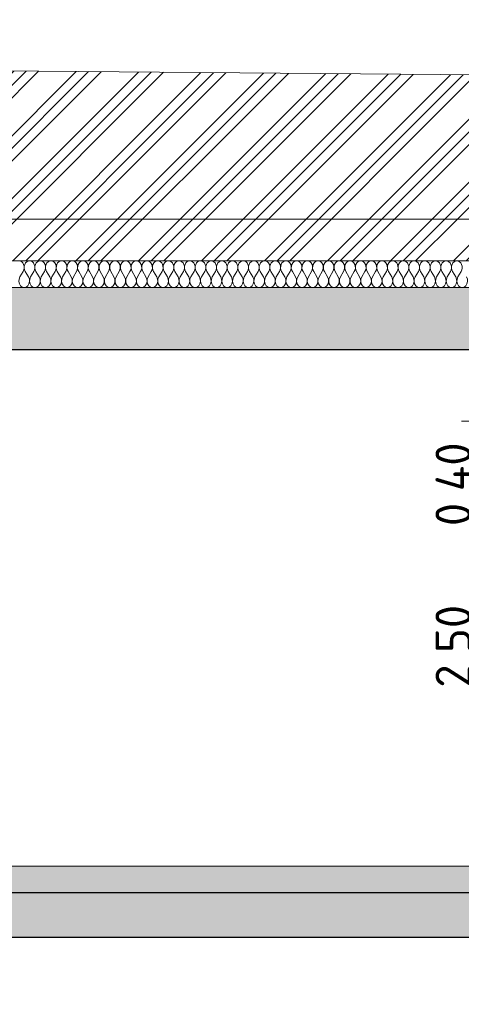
# Model space of a CAD drawing. Header units: millimetres. Extents: x -7244281 to -6598479, y 5719953 to 5938280.
# Tile 6 of 73: x -6801972 to -6799491, y 5729421 to 5734951. Entities that reach past the tile are written whole.
import ezdxf

# ---------------------------------------------------------------- set-up
doc = ezdxf.new("R2010")
doc.units = ezdxf.units.MM
doc.header["$MEASUREMENT"] = 0
doc.set_wipeout_variables(frame=1)
doc.linetypes.add('Wipeout_Contour', pattern=[1000, 0, -1000])
for name, color, linetype, lineweight in [('0_Ном._пера__1', 7, 'Continuous', 0), ('АР-Перекрытия_Приямки.АР_Ном._пера__1', 7, 'Continuous', 30), ('АР-Перекрытия_Приямки.АР_Ном._пера__101', 252, 'Continuous', 0), ('АР-Разуклонка кровли_Ном._пера__1', 7, 'Continuous', 0), ('АР-Чертеж-Размеры.АР_Ном._пера__1', 7, 'Continuous', 0), ('Местность - Рельеф_Ном._пера__1', 7, 'Continuous', 0)]:
    doc.layers.add(name, color=color, linetype=linetype, lineweight=lineweight)
for name, color, linetype in [('АР-Перекрытия_Приямки.АР', 7, 'Continuous'), ('АР-Разуклонка кровли', 7, 'Continuous'), ('АР-Чертеж-Размеры.АР', 7, 'Continuous'), ('Местность - Рельеф', 7, 'Continuous')]:
    doc.layers.add(name, color=color, linetype=linetype)
doc.layers.add('АР-Перекрытия_Приямки.АР_Ном._пера__180', color=7, linetype='Continuous', lineweight=5, true_color=0xd6cda7)
doc.styles.add('РЎР“Р•РќР•Р\xa0Р\x98Р\xa0_РЎРўР\x98Р›Р¬_2', font='GOST_Common.ttf')
doc.dimstyles.new('СГЕНЕРИР_СТИЛЬ__3', dxfattribs={"dimtxt": 200, "dimasz": 142.5, "dimexe": 0.18, "dimexo": 300000, "dimgap": 0, "dimtad": 1, "dimlfac": 0.001, "dimzin": 0, "dimdsep": 46, "dimtxsty": 'РЎР“Р•РќР•Р\xa0Р\x98Р\xa0_РЎРўР\x98Р›Р¬_2', "dimblk": 'ARROWHEAD_6', "dimblk1": 'ARROWHEAD_6', "dimblk2": 'ARROWHEAD_6', "dimcen": 0.09, "dimclrd": 7, "dimclre": 7, "dimclrt": 7, "dimadec": 0, "dimazin": 0, "dimtfac": 1, "dimtdec": 4, "dimtmove": 0, "dimatfit": 3, "dimfxl": 1, "dimtolj": 1, "dimtzin": 0, "dimarcsym": 0})
pattern_1 = [(45, (-6283484.88, 5731196.98), (-84.852814, 84.852814), []), (45, (-6283527.3, 5731239.41), (-84.852814, 84.852814), [90, -30, 0, -30])]

# ---------------------------------------------------------------- blocks, each defined once
blk = doc.blocks.new('Элемент Разреза_6_1', base_point=(-6283484.9, 5731197))
at = {"layer": 'АР-Перекрытия_Приямки.АР_Ном._пера__101', "linetype": 'Continuous', "lineweight": 0}
h = blk.add_hatch(dxfattribs=at)
h.set_pattern_fill('ЖЕЛЕЗОБЕТОН__PROJECT__0001', color=252, style=0, pattern_type=2)
h.set_pattern_definition(pattern_1)
h.paths.add_polyline_path([(-6808853.1, 5733097), (-6767056.6, 5733097), (-6767056.6, 5733447), (-6808853.1, 5733447)])
at = {"layer": 'АР-Перекрытия_Приямки.АР_Ном._пера__1', "color": 7, "linetype": 'Continuous', "lineweight": 30}
for p, q in [((-6767056.6, 5733447), (-6808853.1, 5733447)), ((-6796956.6, 5733097), (-6808853.1, 5733097))]:
    blk.add_line(p, q, dxfattribs=at)
blk = doc.blocks.new('Элемент Разреза_9_1', base_point=(-6283484.9, 5731197))
at = {"layer": 'Местность - Рельеф', "linetype": 'Continuous', "lineweight": 0, "true_color": 0x000000}
h = blk.add_hatch(dxfattribs=at)
h.set_pattern_fill('АЛЮМИНИЙ_0001', color=18, style=0, pattern_type=2)
h.set_pattern_definition([(45, (-6283484.88, 5731196.98), (-176.7767, 176.7767), []), (45, (-6283520.23, 5731232.34), (-176.7767, 176.7767), []), (45, (-6283555.6, 5731267.7), (-176.7767, 176.7767), [])])
h.paths.add_polyline_path([(-6808853.1, 5733447), (-6767056.6, 5733447), (-6767056.6, 5729797), (-6764184.8, 5729797), (-6764184.8, 5734950.9), (-6765000.5, 5734934), (-6768199.7, 5734932.4), (-6777057.5, 5734897), (-6783555, 5734762.4), (-6785794.5, 5734713.8), (-6789811.1, 5734630.6), (-6797346.2, 5734623.6), (-6802770.1, 5734669), (-6808169.9, 5734610.5), (-6808294.5, 5734612.9), (-6808853.1, 5734614.7)])
at = {"layer": 'Местность - Рельеф_Ном._пера__1', "color": 7, "linetype": 'Continuous', "lineweight": 0, "flags": 128}
blk.add_lwpolyline([(-6808853.1, 5734614.7), (-6808294.5, 5734612.9), (-6808169.9, 5734610.5), (-6802770.1, 5734669), (-6797346.2, 5734623.6), (-6789811.1, 5734630.6), (-6785794.5, 5734713.8), (-6783555, 5734762.4), (-6777057.5, 5734897), (-6768199.7, 5734932.4), (-6765000.5, 5734934), (-6764184.8, 5734950.9)], dxfattribs=at)
blk = doc.blocks.new('Элемент Разреза_12_1', base_point=(-6283484.9, 5731197))
at = {"layer": 'АР-Разуклонка кровли_Ном._пера__1', "color": 7, "linetype": 'Continuous', "lineweight": 0, "flags": 128}
blk.add_lwpolyline([(-6767056.6, 5733787), (-6769790.5, 5733831.5), (-6808853.1, 5733831.5)], dxfattribs=at)
blk = doc.blocks.new('Элемент Разреза_18_1', base_point=(-6283484.9, 5731197))
at = {"layer": 'АР-Перекрытия_Приямки.АР_Ном._пера__101', "linetype": 'Continuous', "lineweight": 0}
h = blk.add_hatch(dxfattribs=at)
h.set_pattern_fill('ЖЕЛЕЗОБЕТОН__PROJECT__0001', color=252, style=0, pattern_type=2)
h.set_pattern_definition(pattern_1)
h.paths.add_polyline_path([(-6808853.1, 5729797), (-6796706.6, 5729797), (-6796706.6, 5730047), (-6796956.6, 5730047), (-6808853.1, 5730047)])
at = {"layer": 'АР-Перекрытия_Приямки.АР_Ном._пера__180', "linetype": 'Continuous', "lineweight": 0, "true_color": 0xf4f1e8}
blk.add_hatch(color=7, dxfattribs=at).paths.add_polyline_path([(-6808853.1, 5730047), (-6796956.6, 5730047), (-6796956.6, 5730197), (-6808853.1, 5730197)])
at = {"layer": 'АР-Перекрытия_Приямки.АР_Ном._пера__1', "color": 7, "linetype": 'Continuous', "lineweight": 0}
blk.add_line((-6796956.6, 5730197), (-6808853.1, 5730197), dxfattribs=at)
at = {"layer": 'АР-Перекрытия_Приямки.АР_Ном._пера__1', "color": 7, "linetype": 'Continuous', "lineweight": 30}
for p, q in [((-6796956.6, 5730047), (-6808853.1, 5730047)), ((-6796706.6, 5729797), (-6806056.6, 5729797))]:
    blk.add_line(p, q, dxfattribs=at)
blk = doc.blocks.new('*D51', base_point=(-6283484.9, 5731197))
at = {"layer": 'АР-Чертеж-Размеры.АР_Ном._пера__1', "color": 7, "linetype": 'Continuous', "lineweight": 0, "transparency": 16777216}
for p, q in [((-6799424.7, 5732772), (-6799274.7, 5732622)), ((-6799209, 5732697), (-6799490.3, 5732697)), ((-6799349.7, 5730197), (-6799349.7, 5732697)), ((-6799424.7, 5730272), (-6799274.7, 5730122)), ((-6799209, 5730197), (-6799490.3, 5730197)), ((-6799349.7, 5730084.5), (-6799349.7, 5730197))]:
    blk.add_line(p, q, dxfattribs=at)
at = {"layer": 'АР-Чертеж-Размеры.АР_Ном._пера__1', "color": 7, "lineweight": 0, "transparency": 16777216, "char_height": 200, "attachment_point": 7, "rotation": 90, "style": 'РЎР“Р•РќР•Р\xa0Р\x98Р\xa0_РЎРўР\x98Р›Р¬_2'}
for s, insert in [('\\A1;{\\pql;\\fGOST Common|b0|i0|c204|p0;\\W1.000000;0,40}', (-6799389.7, 5732106.9)), ('\\A1;{\\pql;\\fGOST Common|b0|i0|c204|p0;\\W1.000000;2,50}', (-6799389.7, 5731199.5))]:
    blk.add_mtext(s, dxfattribs=dict(at, insert=insert))
blk = doc.blocks.new('ARROWHEAD_6')
at = {"color": 0, "linetype": 'Continuous', "lineweight": 0}
for p, q in [((-0.5, -0.5), (0.5, 0.5)), ((0, 0), (-1, 0))]:
    blk.add_line(p, q, dxfattribs=at)
blk = doc.blocks.new('*X55', base_point=(-6283484.9, 5731197))
at = {"layer": '0_Ном._пера__1', "color": 7, "linetype": 'Continuous', "lineweight": 0}
for p, q in [((-6801970.5, 5733507), (-6801952.5, 5733537)), ((-6801922.5, 5733507), (-6801940.5, 5733537)), ((-6801910.5, 5733507), (-6801892.5, 5733537)), ((-6801862.5, 5733507), (-6801880.5, 5733537)), ((-6801850.5, 5733507), (-6801832.5, 5733537)), ((-6801802.5, 5733507), (-6801820.5, 5733537)), ((-6801790.5, 5733507), (-6801772.5, 5733537)), ((-6801742.5, 5733507), (-6801760.5, 5733537)), ((-6801730.5, 5733507), (-6801712.5, 5733537)), ((-6801682.5, 5733507), (-6801700.5, 5733537)), ((-6801670.5, 5733507), (-6801652.5, 5733537)), ((-6801622.5, 5733507), (-6801640.5, 5733537)), ((-6801610.5, 5733507), (-6801592.5, 5733537)), ((-6801562.5, 5733507), (-6801580.5, 5733537)), ((-6801550.5, 5733507), (-6801532.5, 5733537)), ((-6801502.5, 5733507), (-6801520.5, 5733537)), ((-6801490.5, 5733507), (-6801472.5, 5733537)), ((-6801442.5, 5733507), (-6801460.5, 5733537)), ((-6801430.5, 5733507), (-6801412.5, 5733537)), ((-6801382.5, 5733507), (-6801400.5, 5733537)), ((-6801370.5, 5733507), (-6801352.5, 5733537)), ((-6801322.5, 5733507), (-6801340.5, 5733537)), ((-6801310.5, 5733507), (-6801292.5, 5733537)), ((-6801262.5, 5733507), (-6801280.5, 5733537)), ((-6801250.5, 5733507), (-6801232.5, 5733537)), ((-6801202.5, 5733507), (-6801220.5, 5733537)), ((-6801190.5, 5733507), (-6801172.5, 5733537)), ((-6801142.5, 5733507), (-6801160.5, 5733537)), ((-6801130.5, 5733507), (-6801112.5, 5733537)), ((-6801082.5, 5733507), (-6801100.5, 5733537)), ((-6801070.5, 5733507), (-6801052.5, 5733537)), ((-6801022.5, 5733507), (-6801040.5, 5733537)), ((-6801010.5, 5733507), (-6800992.5, 5733537)), ((-6800962.5, 5733507), (-6800980.5, 5733537)), ((-6800950.5, 5733507), (-6800932.5, 5733537)), ((-6800902.5, 5733507), (-6800920.5, 5733537)), ((-6800890.5, 5733507), (-6800872.5, 5733537)), ((-6800842.5, 5733507), (-6800860.5, 5733537)), ((-6800830.5, 5733507), (-6800812.5, 5733537)), ((-6800782.5, 5733507), (-6800800.5, 5733537)), ((-6800770.5, 5733507), (-6800752.5, 5733537)), ((-6800722.5, 5733507), (-6800740.5, 5733537)), ((-6800710.5, 5733507), (-6800692.5, 5733537)), ((-6800662.5, 5733507), (-6800680.5, 5733537)), ((-6800650.5, 5733507), (-6800632.5, 5733537)), ((-6800602.5, 5733507), (-6800620.5, 5733537)), ((-6800590.5, 5733507), (-6800572.5, 5733537)), ((-6800542.5, 5733507), (-6800560.5, 5733537)), ((-6800530.5, 5733507), (-6800512.5, 5733537)), ((-6800482.5, 5733507), (-6800500.5, 5733537)), ((-6800470.5, 5733507), (-6800452.5, 5733537)), ((-6800422.5, 5733507), (-6800440.5, 5733537)), ((-6800410.5, 5733507), (-6800392.5, 5733537)), ((-6800362.5, 5733507), (-6800380.5, 5733537)), ((-6800350.5, 5733507), (-6800332.5, 5733537)), ((-6800302.5, 5733507), (-6800320.5, 5733537)), ((-6800290.5, 5733507), (-6800272.5, 5733537)), ((-6800242.5, 5733507), (-6800260.5, 5733537)), ((-6800230.5, 5733507), (-6800212.5, 5733537)), ((-6800182.5, 5733507), (-6800200.5, 5733537)), ((-6800170.5, 5733507), (-6800152.5, 5733537)), ((-6800122.5, 5733507), (-6800140.5, 5733537)), ((-6800110.5, 5733507), (-6800092.5, 5733537)), ((-6800062.5, 5733507), (-6800080.5, 5733537)), ((-6800050.5, 5733507), (-6800032.5, 5733537)), ((-6800002.5, 5733507), (-6800020.5, 5733537)), ((-6799990.5, 5733507), (-6799972.5, 5733537)), ((-6799942.5, 5733507), (-6799960.5, 5733537)), ((-6799930.5, 5733507), (-6799912.5, 5733537)), ((-6799882.5, 5733507), (-6799900.5, 5733537)), ((-6799870.5, 5733507), (-6799852.5, 5733537)), ((-6799822.5, 5733507), (-6799840.5, 5733537)), ((-6799810.5, 5733507), (-6799792.5, 5733537)), ((-6799762.5, 5733507), (-6799780.5, 5733537)), ((-6799750.5, 5733507), (-6799732.5, 5733537)), ((-6799702.5, 5733507), (-6799720.5, 5733537)), ((-6799690.5, 5733507), (-6799672.5, 5733537)), ((-6799642.5, 5733507), (-6799660.5, 5733537)), ((-6799630.5, 5733507), (-6799612.5, 5733537)), ((-6799582.5, 5733507), (-6799600.5, 5733537)), ((-6799570.5, 5733507), (-6799552.5, 5733537)), ((-6799522.5, 5733507), (-6799540.5, 5733537)), ((-6799510.5, 5733507), (-6799492.5, 5733537))]:
    blk.add_line(p, q, dxfattribs=at)
for centre, start_param, end_param in [((-6801976.5, 5733559.5), 4.068888, 6.283185), ((-6801916.5, 5733559.5), 0, 2.214297), ((-6801916.5, 5733559.5), 4.068888, 6.283185), ((-6801856.5, 5733559.5), 0, 2.214297), ((-6801856.5, 5733559.5), 4.068888, 6.283185), ((-6801796.5, 5733559.5), 0, 2.214297), ((-6801796.5, 5733559.5), 4.068888, 6.283185), ((-6801736.5, 5733559.5), 0, 2.214297), ((-6801736.5, 5733559.5), 4.068888, 6.283185), ((-6801676.5, 5733559.5), 0, 2.214297), ((-6801676.5, 5733559.5), 4.068888, 6.283185), ((-6801616.5, 5733559.5), 0, 2.214297), ((-6801616.5, 5733559.5), 4.068888, 6.283185), ((-6801556.5, 5733559.5), 0, 2.214297), ((-6801556.5, 5733559.5), 4.068888, 6.283185), ((-6801496.5, 5733559.5), 0, 2.214297), ((-6801496.5, 5733559.5), 4.068888, 6.283185), ((-6801436.5, 5733559.5), 0, 2.214297), ((-6801436.5, 5733559.5), 4.068888, 6.283185), ((-6801376.5, 5733559.5), 0, 2.214297), ((-6801376.5, 5733559.5), 4.068888, 6.283185), ((-6801316.5, 5733559.5), 0, 2.214297), ((-6801316.5, 5733559.5), 4.068888, 6.283185), ((-6801256.5, 5733559.5), 0, 2.214297), ((-6801256.5, 5733559.5), 4.068888, 6.283185), ((-6801196.5, 5733559.5), 0, 2.214297), ((-6801196.5, 5733559.5), 4.068888, 6.283185), ((-6801136.5, 5733559.5), 0, 2.214297), ((-6801136.5, 5733559.5), 4.068888, 6.283185), ((-6801076.5, 5733559.5), 0, 2.214297), ((-6801076.5, 5733559.5), 4.068888, 6.283185), ((-6801016.5, 5733559.5), 0, 2.214297), ((-6801016.5, 5733559.5), 4.068888, 6.283185), ((-6800956.5, 5733559.5), 0, 2.214297), ((-6800956.5, 5733559.5), 4.068888, 6.283185), ((-6800896.5, 5733559.5), 0, 2.214297), ((-6800896.5, 5733559.5), 4.068888, 6.283185), ((-6800836.5, 5733559.5), 0, 2.214297), ((-6800836.5, 5733559.5), 4.068888, 6.283185), ((-6800776.5, 5733559.5), 0, 2.214297), ((-6800776.5, 5733559.5), 4.068888, 6.283185), ((-6800716.5, 5733559.5), 0, 2.214297), ((-6800716.5, 5733559.5), 4.068888, 6.283185), ((-6800656.5, 5733559.5), 0, 2.214297), ((-6800656.5, 5733559.5), 4.068888, 6.283185), ((-6800596.5, 5733559.5), 0, 2.214297), ((-6800596.5, 5733559.5), 4.068888, 6.283185), ((-6800536.5, 5733559.5), 0, 2.214297), ((-6800536.5, 5733559.5), 4.068888, 6.283185), ((-6800476.5, 5733559.5), 0, 2.214297), ((-6800476.5, 5733559.5), 4.068888, 6.283185), ((-6800416.5, 5733559.5), 0, 2.214297), ((-6800416.5, 5733559.5), 4.068888, 6.283185), ((-6800356.5, 5733559.5), 0, 2.214297), ((-6800356.5, 5733559.5), 4.068888, 6.283185), ((-6800296.5, 5733559.5), 0, 2.214297), ((-6800296.5, 5733559.5), 4.068888, 6.283185), ((-6800236.5, 5733559.5), 0, 2.214297), ((-6800236.5, 5733559.5), 4.068888, 6.283185), ((-6800176.5, 5733559.5), 0, 2.214297), ((-6800176.5, 5733559.5), 4.068888, 6.283185), ((-6800116.5, 5733559.5), 0, 2.214297), ((-6800116.5, 5733559.5), 4.068888, 6.283185), ((-6800056.5, 5733559.5), 0, 2.214297), ((-6800056.5, 5733559.5), 4.068888, 6.283185), ((-6799996.5, 5733559.5), 0, 2.214297), ((-6799996.5, 5733559.5), 4.068888, 6.283185), ((-6799936.5, 5733559.5), 0, 2.214297), ((-6799936.5, 5733559.5), 4.068888, 6.283185), ((-6799876.5, 5733559.5), 0, 2.214297), ((-6799876.5, 5733559.5), 4.068888, 6.283185), ((-6799816.5, 5733559.5), 0, 2.214297), ((-6799816.5, 5733559.5), 4.068888, 6.283185), ((-6799756.5, 5733559.5), 0, 2.214297), ((-6799756.5, 5733559.5), 4.068888, 6.283185), ((-6799696.5, 5733559.5), 0, 2.214297), ((-6799696.5, 5733559.5), 4.068888, 6.283185), ((-6799636.5, 5733559.5), 0, 2.214297), ((-6799636.5, 5733559.5), 4.068888, 6.283185), ((-6799576.5, 5733559.5), 0, 2.214297), ((-6799576.5, 5733559.5), 4.068888, 6.283185), ((-6799516.5, 5733559.5), 0, 2.214297), ((-6799516.5, 5733559.5), 4.068888, 6.283185), ((-6801946.5, 5733484.5), 0.927295, 5.35589), ((-6801886.5, 5733484.5), 0.927295, 5.35589), ((-6801826.5, 5733484.5), 0.927295, 5.35589), ((-6801766.5, 5733484.5), 0.927295, 5.35589), ((-6801706.5, 5733484.5), 0.927295, 5.35589), ((-6801646.5, 5733484.5), 0.927295, 5.35589), ((-6801586.5, 5733484.5), 0.927295, 5.35589), ((-6801526.5, 5733484.5), 0.927295, 5.35589), ((-6801466.5, 5733484.5), 0.927295, 5.35589), ((-6801406.5, 5733484.5), 0.927295, 5.35589), ((-6801346.5, 5733484.5), 0.927295, 5.35589), ((-6801286.5, 5733484.5), 0.927295, 5.35589), ((-6801226.5, 5733484.5), 0.927295, 5.35589), ((-6801166.5, 5733484.5), 0.927295, 5.35589), ((-6801106.5, 5733484.5), 0.927295, 5.35589), ((-6801046.5, 5733484.5), 0.927295, 5.35589), ((-6800986.5, 5733484.5), 0.927295, 5.35589), ((-6800926.5, 5733484.5), 0.927295, 5.35589), ((-6800866.5, 5733484.5), 0.927295, 5.35589), ((-6800806.5, 5733484.5), 0.927295, 5.35589), ((-6800746.5, 5733484.5), 0.927295, 5.35589), ((-6800686.5, 5733484.5), 0.927295, 5.35589), ((-6800626.5, 5733484.5), 0.927295, 5.35589), ((-6800566.5, 5733484.5), 0.927295, 5.35589), ((-6800506.5, 5733484.5), 0.927295, 5.35589), ((-6800446.5, 5733484.5), 0.927295, 5.35589), ((-6800386.5, 5733484.5), 0.927295, 5.35589), ((-6800326.5, 5733484.5), 0.927295, 5.35589), ((-6800266.5, 5733484.5), 0.927295, 5.35589), ((-6800206.5, 5733484.5), 0.927295, 5.35589), ((-6800146.5, 5733484.5), 0.927295, 5.35589), ((-6800086.5, 5733484.5), 0.927295, 5.35589), ((-6800026.5, 5733484.5), 0.927295, 5.35589), ((-6799966.5, 5733484.5), 0.927295, 5.35589), ((-6799906.5, 5733484.5), 0.927295, 5.35589), ((-6799846.5, 5733484.5), 0.927295, 5.35589), ((-6799786.5, 5733484.5), 0.927295, 5.35589), ((-6799726.5, 5733484.5), 0.927295, 5.35589), ((-6799666.5, 5733484.5), 0.927295, 5.35589), ((-6799606.5, 5733484.5), 0.927295, 5.35589), ((-6799546.5, 5733484.5), 0.927295, 5.35589), ((-6799486.5, 5733484.5), 0.927295, 5.35589)]:
    blk.add_ellipse(centre, major_axis=(0, 37.5), ratio=0.8, start_param=start_param, end_param=end_param, dxfattribs=at)
blk = doc.blocks.new('Штриховка_1_1', base_point=(-6283484.9, 5731197))
at = {"color": 254, "linetype": 'Wipeout_Contour', "lineweight": 0, "ltscale": 35541248.03680699}
blk.add_wipeout([(-6808853.1, 5733447), (-6766906.4, 5733447), (-6766906.4, 5733597), (-6808853.1, 5733597)], dxfattribs=at)
at = {"layer": '0_Ном._пера__1', "color": 7, "linetype": 'Continuous', "lineweight": 0, "flags": 128}
blk.add_lwpolyline([(-6808853.1, 5733447), (-6808853.1, 5733597), (-6766906.4, 5733597), (-6766906.4, 5733447)], close=True, dxfattribs=at)
at = {"layer": '0_Ном._пера__1', "color": 7, "linetype": 'Continuous', "lineweight": 0}
blk.add_blockref('*X55', (-6283484.9, 5731197), dxfattribs=at)
blk = doc.blocks.new('*D65', base_point=(-6283484.9, 5731197))
at = {"layer": 'АР-Чертеж-Размеры.АР_Ном._пера__1', "color": 7, "linetype": 'Continuous', "lineweight": 0, "transparency": 16777216}
for p, q in [((-6804586.9, 5729872), (-6804436.9, 5729722)), ((-6804371.3, 5729797), (-6804652.6, 5729797)), ((-6804511.9, 5726597), (-6804511.9, 5729797)), ((-6804586.9, 5726672), (-6804436.9, 5726522)), ((-6804371.3, 5726597), (-6804652.6, 5726597)), ((-6804511.9, 5726484.5), (-6804511.9, 5726597))]:
    blk.add_line(p, q, dxfattribs=at)
at = {"layer": 'АР-Чертеж-Размеры.АР_Ном._пера__1', "color": 7, "lineweight": 0, "transparency": 16777216, "char_height": 200, "attachment_point": 7, "rotation": 90, "style": 'РЎР“Р•РќР•Р\xa0Р\x98Р\xa0_РЎРўР\x98Р›Р¬_2'}
for s, insert in [('\\A1;{\\pql;\\fGOST Common|b0|i0|c204|p0;\\W1.000000;0,25}', (-6804551.9, 5729227.1)), ('\\A1;{\\pql;\\fGOST Common|b0|i0|c204|p0;\\W1.000000;3,20}', (-6804551.9, 5727949.5))]:
    blk.add_mtext(s, dxfattribs=dict(at, insert=insert))
blk = doc.blocks.new('*D66', base_point=(-6283484.9, 5731197))
at = {"layer": 'АР-Чертеж-Размеры.АР_Ном._пера__1', "color": 7, "linetype": 'Continuous', "lineweight": 0, "transparency": 16777216}
for p, q in [((-6804586.9, 5730122), (-6804436.9, 5729972)), ((-6804371.3, 5730047), (-6804652.6, 5730047)), ((-6804511.9, 5729797), (-6804511.9, 5730047)), ((-6804586.9, 5729872), (-6804436.9, 5729722)), ((-6804371.3, 5729797), (-6804652.6, 5729797))]:
    blk.add_line(p, q, dxfattribs=at)
blk = doc.blocks.new('*D67', base_point=(-6283484.9, 5731197))
at = {"layer": 'АР-Чертеж-Размеры.АР_Ном._пера__1', "color": 7, "linetype": 'Continuous', "lineweight": 0, "transparency": 16777216}
for p, q in [((-6804511.9, 5730197), (-6804511.9, 5733097)), ((-6804586.9, 5730272), (-6804436.9, 5730122)), ((-6804371.3, 5730197), (-6804652.6, 5730197)), ((-6804511.9, 5730047), (-6804511.9, 5730197)), ((-6804586.9, 5730122), (-6804436.9, 5729972)), ((-6804371.3, 5730047), (-6804652.6, 5730047))]:
    blk.add_line(p, q, dxfattribs=at)
blk = doc.blocks.new('*D68', base_point=(-6283484.9, 5731197))
at = {"layer": 'АР-Чертеж-Размеры.АР_Ном._пера__1', "color": 7, "linetype": 'Continuous', "lineweight": 0, "transparency": 16777216}
for p, q in [((-6804586.9, 5733172), (-6804436.9, 5733022)), ((-6804371.3, 5733097), (-6804652.6, 5733097)), ((-6804511.9, 5730197), (-6804511.9, 5733097)), ((-6804586.9, 5730272), (-6804436.9, 5730122))]:
    blk.add_line(p, q, dxfattribs=at)
at = {"layer": 'АР-Чертеж-Размеры.АР_Ном._пера__1', "color": 7, "lineweight": 0, "transparency": 16777216, "char_height": 200, "attachment_point": 7, "rotation": 90, "style": 'РЎР“Р•РќР•Р\xa0Р\x98Р\xa0_РЎРўР\x98Р›Р¬_2'}
for s, insert in [('\\A1;{\\pql;\\fGOST Common|b0|i0|c204|p0;\\W1.000000;0,35}', (-6804551.9, 5732527.1)), ('\\A1;{\\pql;\\fGOST Common|b0|i0|c204|p0;\\W1.000000;2,90}', (-6804551.9, 5731399.5)), ('\\A1;{\\pql;\\fGOST Common|b0|i0|c204|p0;\\W1.000000;0,15}', (-6804551.9, 5730272))]:
    blk.add_mtext(s, dxfattribs=dict(at, insert=insert))
blk = doc.blocks.new('*D69', base_point=(-6283484.9, 5731197))
at = {"layer": 'АР-Чертеж-Размеры.АР_Ном._пера__1', "color": 7, "linetype": 'Continuous', "lineweight": 0, "transparency": 16777216}
for p, q in [((-6804511.9, 5733447), (-6804511.9, 5733559.5)), ((-6804436.9, 5733372), (-6804586.9, 5733522)), ((-6804371.3, 5733447), (-6804652.6, 5733447)), ((-6804511.9, 5733097), (-6804511.9, 5733447)), ((-6804586.9, 5733172), (-6804436.9, 5733022)), ((-6804371.3, 5733097), (-6804652.6, 5733097))]:
    blk.add_line(p, q, dxfattribs=at)

msp = doc.modelspace()

# ---------------------------------------------------------------- block references
at = {"layer": 'АР-Перекрытия_Приямки.АР', "lineweight": 0}
for name in ['Элемент Разреза_6_1', 'Элемент Разреза_18_1']:
    msp.add_blockref(name, (-6283484.878, 5731196.982), dxfattribs=at)
at = {"layer": 'АР-Разуклонка кровли', "lineweight": 0}
msp.add_blockref('Элемент Разреза_12_1', (-6283484.878, 5731196.982), dxfattribs=at)
at = {"layer": 'Местность - Рельеф', "lineweight": 0}
msp.add_blockref('Элемент Разреза_9_1', (-6283484.878, 5731196.982), dxfattribs=at)

# ---------------------------------------------------------------- dimensions: what is measured, and where the dimension line sits
at = {"layer": 'АР-Чертеж-Размеры.АР', "color": 7, "linetype": 'Continuous', "lineweight": 0}
for base, p1, p2, picture, middle in [((-6804511.949, 5733096.982), (-6788154.876, 5730196.982), (-6787954.876, 5733096.982), '*D68', (-6804651.949, 5731658.437)), ((-6804511.949, 5730196.982), (-6802028.836, 5730046.982), (-6788154.876, 5730196.982), '*D67', (-6804651.949, 5730530.898)), ((-6799349.653, 5732696.982), (-6788154.876, 5730196.982), (-6799106.617, 5732696.982), '*D51', (-6799489.653, 5731458.437)), ((-6804511.949, 5730046.982), (-6787954.876, 5729796.982), (-6802028.836, 5730046.982), '*D66', (-6804651.949, 5729485.976)), ((-6804511.949, 5729796.982), (-6788154.876, 5726596.982), (-6787954.876, 5729796.982), '*D65', (-6804651.949, 5728208.437))]:
    dim = msp.add_linear_dim(base=base, p1=p1, p2=p2, angle=90, dimstyle='СГЕНЕРИР_СТИЛЬ__3', dxfattribs=at)
    dim.commit()
    dim.dimension.update_dxf_attribs({"geometry": picture, "text_midpoint": middle, "dimtype": 160, "text_rotation": 90})

# ---------------------------------------------------------------- next in the draw order: block references
at = {"layer": '0_Ном._пера__1', "color": 7, "linetype": 'Continuous', "lineweight": 0}
msp.add_blockref('Штриховка_1_1', (-6283484.878, 5731196.982), dxfattribs=at)

# ---------------------------------------------------------------- next in the draw order: dimensions: what is measured, and where the dimension line sits
at = {"layer": 'АР-Чертеж-Размеры.АР', "color": 7, "linetype": 'Continuous', "lineweight": 0}
dim = msp.add_linear_dim(base=(-6804511.949, 5733446.982), p1=(-6787954.876, 5733096.982), p2=(-6787954.876, 5733446.982), angle=90, dimstyle='СГЕНЕРИР_СТИЛЬ__3', dxfattribs=at)
dim.commit()
dim.dimension.update_dxf_attribs({"geometry": '*D69', "text_midpoint": (-6804651.949, 5732785.976), "dimtype": 160, "text_rotation": 90})

doc.saveas('drawing.dxf')
